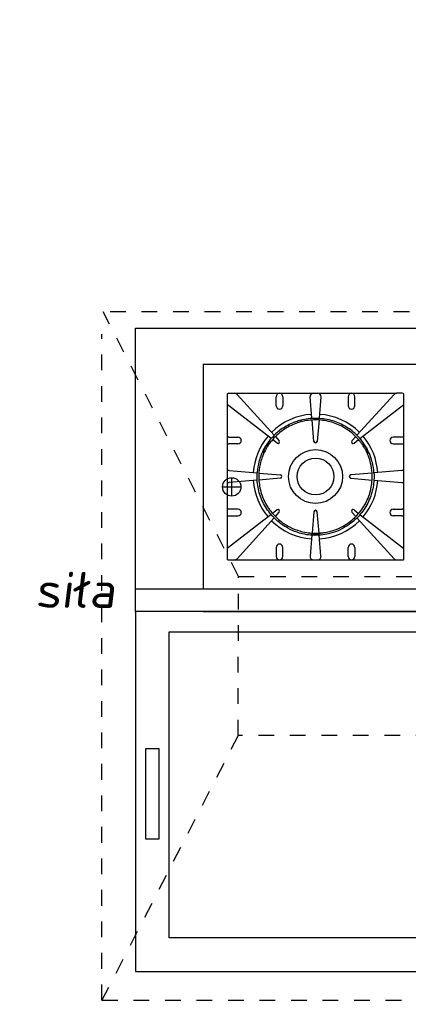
# Model space of a CAD drawing. Header units: millimetres. Extents: x -486876 to 553054, y -140324 to 834178.
# Tile 21 of 155: x -166076 to -165213, y 73687 to 75875. Entities that reach past the tile are written whole.
import ezdxf
from ezdxf.enums import TextEntityAlignment as Align

# ---------------------------------------------------------------- set-up
doc = ezdxf.new("R2010")
doc.units = ezdxf.units.MM
doc.linetypes.add('DASH2', pattern=[0.75, 0.5, -0.25])
doc.linetypes.add('XREF$0$0.5_0.5', pattern=[1, 0.5, -0.5])
doc.layers.add('_XREF', color=252, linetype='DASH2', lineweight=13)
for name, color, linetype in [('XREF$0$DRZWI', 8, 'Continuous'), ('XREF$0$MEBLE', 8, 'Continuous'), ('XREF$0$MEBLE_ŁAZIENKOWE_I_KUCHENNE', 8, 'Continuous'), ('XREF$0$WYMIARY', 9, 'Continuous'), ('XREF$0$WYPEŁNIENIA', 8, 'Continuous')]:
    doc.layers.add(name, color=color, linetype=linetype)
doc.styles.add('XREF$0$APLUS', font='arial.ttf', dxfattribs={"width": 0.6})
doc.styles.add('XREF$0$ROMANS', font='romans.shx')

# ---------------------------------------------------------------- blocks, each defined once
blk = doc.blocks.new('XREF')
at = {"layer": 'XREF$0$WYPEŁNIENIA'}
h = blk.add_hatch(dxfattribs=at)
h.set_pattern_fill('ANSI31', color=256, scale=3)
h.set_pattern_definition([(45, (-52999.899, 13162.694), (-6.7351921, 6.7351921), [])])
h.paths.add_polyline_path([(2833.43, 10024.04), (2806.56, 10024.04), (2806.56, 10062.95), (2756.56, 10062.95), (2756.56, 10102.95), (2726.65, 10102.95), (2725.88, 10101.79), (2725.88, 10033.49), (2680.31, 10033.49), (2680.31, 10102.95), (2641.56, 10102.95), (2641.56, 10024.04), (2546.56, 10024.04), (2546.56, 9984.04), (2833.43, 9984.04)])
h.paths.add_polyline_path([(3067, 10024.04), (2833.43, 10024.04), (2833.43, 9984.04), (3067, 9984.04), (3067, 9994.04)])
h.paths.add_polyline_path([(2456.56, 10024.04), (2376.56, 10024.04), (2376.56, 10044.04), (2361.56, 10044.04), (2361.56, 10024.04), (2161.56, 10024.04), (2161.56, 10141.99), (2121.56, 10141.99), (2121.56, 9894.37), (1846.56, 9894.37), (1846.56, 9872.67), (1876.56, 9872.67), (2121.56, 9872.67), (2121.56, 9779.12), (2161.56, 9779.12), (2161.56, 9869.37), (2161.56, 9984.04), (2456.56, 9984.04)])
h.paths.add_polyline_path([(2376.56, 10304.91), (2361.56, 10304.91), (2361.56, 10144.04), (2371.64, 10144.04), (2376.56, 10144.04)])
h.paths.add_polyline_path([(2444.58, 10649.37), (2192.94, 10649.37), (2192.94, 10634.37), (2379.58, 10634.37), (2379.58, 10589.37), (2444.58, 10589.37)])
h.paths.add_polyline_path([(2161.56, 10634.37), (2192.94, 10634.37), (2192.94, 10649.37), (2161.56, 10649.37), (2161.56, 10704.67), (2121.56, 10704.67), (2121.56, 10581.7), (2161.56, 10581.7)])
h.paths.add_polyline_path([(2647.02, 10553.68), (2666.09, 10553.68), (2666.09, 10567.18), (2647.02, 10567.18)], flags=16)
h.paths.add_polyline_path([(2530.53, 10311.91), (2530.53, 10304.91), (2666.56, 10304.91), (2666.56, 10392.95), (2646.56, 10392.95), (2646.56, 10322.95), (2530.53, 10322.95)])
edge = h.paths.add_edge_path()
edge.add_line((2430.53, 10304.91), (2430.53, 10311.91))
edge.add_line((2430.53, 10311.91), (2433.03, 10311.91))
edge.add_line((2433.03, 10311.91), (2430.53, 10314.91))
edge.add_arc((2428.76, 10318.93), 4.39, 293.6835, 426.3165)
edge.add_line((2430.53, 10322.95), (2161.56, 10322.95))
edge.add_line((2161.56, 10322.95), (2161.56, 10418.77))
edge.add_line((2161.56, 10418.77), (2121.56, 10418.77))
edge.add_line((2121.56, 10418.77), (2121.56, 10304.91))
edge.add_line((2121.56, 10304.91), (2430.53, 10304.91))
h.paths.add_polyline_path([(2666.56, 10649.37), (2641.65, 10649.37), (2641.65, 10634.37), (2646.56, 10634.37), (2646.56, 10497.95), (2666.56, 10497.95)])
at = {"layer": 'XREF$0$MEBLE'}
for p, q in [((2892.56, 10350.83), (2892.56, 10413.79)), ((2892.56, 10413.79), (3049.56, 10413.79)), ((3049.56, 10355.83), (2892.56, 10355.83))]:
    blk.add_line(p, q, dxfattribs=at)
at = {"layer": 'XREF$0$MEBLE_ŁAZIENKOWE_I_KUCHENNE', "linetype": 'XREF$0$0.5_0.5', "ltscale": 7}
for p, q in [((3065.42, 10417.46), (2885.42, 10417.46)), ((2885.13, 10264.44), (2885.13, 10412.46)), ((2915.37, 10323.28), (2915.46, 10358.62)), ((2915.46, 10358.62), (3035.37, 10358.62)), ((3035.37, 10323.3), (2915.37, 10323.28)), ((2885.13, 10264.44), (3065.42, 10264.44))]:
    blk.add_line(p, q, dxfattribs=at)
at = {"layer": 'XREF$0$MEBLE_ŁAZIENKOWE_I_KUCHENNE'}
for p, q in [((2907.57, 10405.83), (2957.57, 10405.83)), ((2907.57, 10405.83), (2907.57, 10355.83)), ((2912.97, 10399.24), (2912.97, 10396.82)), ((2913.32, 10399.33), (2914.58, 10399.33)), ((2914.58, 10399.33), (2924.57, 10399.33)), ((2915.14, 10399.08), (2923.37, 10390.01)), ((2923.82, 10396.58), (2923.82, 10398.58)), ((2924.57, 10399.33), (2932.11, 10399.33)), ((2925.32, 10398.58), (2925.32, 10396.58)), ((2931.77, 10393.8), (2931.36, 10398.51)), ((2932.11, 10399.33), (2933.04, 10399.33)), ((2933.04, 10399.33), (2940.57, 10399.33)), ((2933.78, 10398.51), (2933.37, 10393.8)), ((2939.82, 10398.58), (2939.82, 10396.58)), ((2940.57, 10399.33), (2950.56, 10399.33)), ((2941.32, 10396.58), (2941.32, 10398.58)), ((2950, 10399.08), (2941.77, 10390.01)), ((2951.82, 10399.33), (2950.56, 10399.33)), ((2952.17, 10396.82), (2952.17, 10399.24)), ((2922.7, 10389.28), (2912.97, 10396.82)), ((2912.97, 10396.82), (2912.97, 10389.49)), ((2942.44, 10389.28), (2952.17, 10396.82)), ((2952.17, 10389.49), (2952.17, 10396.82)), ((2929.29, 10393.41), (2929.39, 10393.02)), ((2929.39, 10393.02), (2929.29, 10393.41)), ((2932.22, 10388.65), (2931.81, 10393.4)), ((2933.34, 10393.4), (2932.92, 10388.65)), ((2912.97, 10389.49), (2912.97, 10388.16)), ((2913.32, 10389.58), (2915.32, 10389.58)), ((2924.02, 10388.26), (2923.01, 10389.04)), ((2923.64, 10389.71), (2924.5, 10388.77)), ((2941.5, 10389.71), (2940.64, 10388.77)), ((2941.12, 10388.26), (2942.13, 10389.04)), ((2951.82, 10389.58), (2949.82, 10389.58)), ((2952.17, 10388.16), (2952.17, 10389.49)), ((2912.97, 10388.16), (2912.97, 10382.09)), ((2915.32, 10388.08), (2913.32, 10388.08)), ((2949.82, 10388.08), (2951.82, 10388.08)), ((2952.17, 10382.09), (2952.17, 10388.16)), ((2912.97, 10382.09), (2912.97, 10379.57)), ((2913.39, 10382.17), (2919.6, 10381.63)), ((2951.76, 10382.17), (2945.55, 10381.63)), ((2952.17, 10379.57), (2952.17, 10382.09)), ((2919.6, 10380.03), (2913.39, 10379.48)), ((2913.96, 10376.49), (2913.96, 10380.56)), ((2919.99, 10381.59), (2924.75, 10381.18)), ((2924.75, 10380.48), (2919.99, 10380.06)), ((2945.15, 10381.59), (2940.39, 10381.18)), ((2940.39, 10380.48), (2945.15, 10380.06)), ((2945.55, 10380.03), (2951.76, 10379.48)), ((2911.92, 10378.53), (2915.99, 10378.53)), ((2912.97, 10379.57), (2912.97, 10373.49)), ((2952.17, 10373.49), (2952.17, 10379.57)), ((2912.97, 10373.49), (2912.97, 10372.16)), ((2915.32, 10373.58), (2913.32, 10373.58)), ((2924.02, 10373.4), (2923.01, 10372.61)), ((2941.12, 10373.4), (2942.13, 10372.61)), ((2949.82, 10373.58), (2951.82, 10373.58)), ((2952.17, 10372.16), (2952.17, 10373.49)), ((2922.7, 10372.37), (2912.97, 10364.83)), ((2912.97, 10372.16), (2912.97, 10364.83)), ((2913.32, 10372.08), (2915.32, 10372.08)), ((2915.14, 10362.57), (2923.37, 10371.64)), ((2923.64, 10371.94), (2924.5, 10372.88)), ((2932.22, 10373.01), (2931.81, 10368.25)), ((2933.34, 10368.25), (2932.92, 10373.01)), ((2941.5, 10371.94), (2940.64, 10372.88)), ((2950, 10362.57), (2941.77, 10371.64)), ((2942.44, 10372.37), (2952.17, 10364.83)), ((2951.82, 10372.08), (2949.82, 10372.08)), ((2952.17, 10364.83), (2952.17, 10372.16)), ((2931.77, 10367.85), (2931.36, 10363.14)), ((2933.78, 10363.14), (2933.37, 10367.85)), ((2912.97, 10364.83), (2912.97, 10362.41)), ((2923.82, 10365.08), (2923.82, 10363.08)), ((2925.32, 10363.08), (2925.32, 10365.08)), ((2939.82, 10363.08), (2939.82, 10365.08)), ((2941.32, 10365.08), (2941.32, 10363.08)), ((2952.17, 10362.41), (2952.17, 10364.83)), ((2913.32, 10362.33), (2914.58, 10362.33)), ((2914.58, 10362.33), (2924.57, 10362.33)), ((2924.57, 10362.33), (2932.11, 10362.33)), ((2932.11, 10362.33), (2933.04, 10362.33)), ((2933.04, 10362.33), (2940.57, 10362.33)), ((2940.57, 10362.33), (2950.56, 10362.33)), ((2950.56, 10362.33), (2951.82, 10362.33)), ((2907.57, 10350.83), (2957.57, 10350.83)), ((2965.56, 10350.83), (2915.56, 10350.83))]:
    blk.add_line(p, q, dxfattribs=at)
at = {"layer": 'XREF$0$MEBLE_ŁAZIENKOWE_I_KUCHENNE', "linetype": 'XREF$0$0.5_0.5', "ltscale": 7}
for points in [[(2915.46, 10358.62), (2885.42, 10417.46)], [(2915.37, 10323.28), (2885.13, 10264.44)]]:
    blk.add_lwpolyline(points, dxfattribs=at)
at = {"layer": 'XREF$0$MEBLE_ŁAZIENKOWE_I_KUCHENNE'}
for points in [[(2965.56, 10270.83), (2965.56, 10350.83), (2892.56, 10350.83), (2892.56, 10270.83), (2965.56, 10270.83)], [(2958.06, 10346.33), (2958.06, 10278.33), (2900.06, 10278.33), (2900.06, 10346.33), (2958.06, 10346.33)], [(2894.83, 10320.33), (2894.83, 10300.33), (2897.83, 10300.33), (2897.83, 10310.33), (2897.83, 10320.33), (2894.83, 10320.33), (2894.83, 10300.33)]]:
    blk.add_lwpolyline(points, dxfattribs=at)
for centre, radius in [((2932.57, 10380.83), 6), ((2932.57, 10380.83), 4.1), ((2913.96, 10378.53), 2.04)]:
    blk.add_circle(centre, radius, dxfattribs=at)
for centre, radius, start, end in [((2913.32, 10398.58), 0.75, 90, 117.8181), ((2914.58, 10398.58), 0.75, 42.2312, 90), ((2924.57, 10398.58), 0.75, 0, 180), ((2932.11, 10398.58), 0.75, 90, 185), ((2933.04, 10398.58), 0.75, 355, 90), ((2940.57, 10398.58), 0.75, 0, 180), ((2950.56, 10398.58), 0.75, 90, 137.7688), ((2951.82, 10398.58), 0.75, 62.1819, 90), ((2924.57, 10396.58), 0.75, 180, 0), ((2940.57, 10396.58), 0.75, 180, 0), ((2932.57, 10380.83), 13.85, 93.6174, 134.8765), ((2932.57, 10380.83), 13.85, 45.1235, 86.3826), ((2913.32, 10388.83), 0.75, 90, 117.8181), ((2915.32, 10388.83), 0.75, 270, 90), ((2932.57, 10380.83), 13.85, 139.5859, 176.3826), ((2924.24, 10388.53), 0.35, 232.2312, 42.2312), ((2932.57, 10388.68), 0.35, 185, 355), ((2940.9, 10388.53), 0.35, 137.7688, 307.7688), ((2932.57, 10380.83), 13.85, 3.6174, 40.4141), ((2949.82, 10388.83), 0.75, 90, 270), ((2951.82, 10388.83), 0.75, 62.1819, 90), ((2913.32, 10388.83), 0.75, 242.1819, 270), ((2932.57, 10380.83), 12.6, 150.1232, 155.6068), ((2932.57, 10380.83), 12.6, 149.1232, 150.1232), ((2932.57, 10380.83), 12.6, 143.6395, 149.1232), ((2932.57, 10380.83), 12.6, 30.1232, 35.6068), ((2932.57, 10380.83), 12.6, 29.1232, 30.1232), ((2932.57, 10380.83), 12.6, 23.6395, 29.1232), ((2951.82, 10388.83), 0.75, 270, 297.8181), ((2913.32, 10381.42), 0.75, 85, 117.8181), ((2951.82, 10381.42), 0.75, 62.1819, 95), ((2932.57, 10380.83), 13.85, 183.6174, 220.4141), ((2924.72, 10380.83), 0.35, 275, 85), ((2940.42, 10380.83), 0.35, 95, 265), ((2932.57, 10380.83), 13.85, 319.5859, 356.3826), ((2913.32, 10380.23), 0.75, 242.1819, 275), ((2951.82, 10380.23), 0.75, 265, 297.8181), ((2913.32, 10372.83), 0.75, 90, 117.8181), ((2915.32, 10372.83), 0.75, 270, 90), ((2924.24, 10373.12), 0.35, 317.7688, 127.7688), ((2932.57, 10372.98), 0.35, 5, 175), ((2940.9, 10373.12), 0.35, 52.2312, 222.2312), ((2949.82, 10372.83), 0.75, 90, 270), ((2951.82, 10372.83), 0.75, 62.1819, 90), ((2913.32, 10372.83), 0.75, 242.1819, 270), ((2932.57, 10380.83), 13.85, 225.1235, 266.3826), ((2932.57, 10380.83), 13.85, 273.6174, 314.8765), ((2951.82, 10372.83), 0.75, 270, 297.8181), ((2932.57, 10380.83), 12.6, 263.6395, 269.1232), ((2932.57, 10380.83), 12.6, 269.1232, 270.1232), ((2932.57, 10380.83), 12.6, 270.1232, 275.6068), ((2924.57, 10365.08), 0.75, 0, 180), ((2940.57, 10365.08), 0.75, 0, 180), ((2913.32, 10363.08), 0.75, 242.1819, 270), ((2914.58, 10363.08), 0.75, 270, 317.7688), ((2924.57, 10363.08), 0.75, 180, 0), ((2932.11, 10363.08), 0.75, 175, 270), ((2933.04, 10363.08), 0.75, 270, 5), ((2940.57, 10363.08), 0.75, 180, 0), ((2950.56, 10363.08), 0.75, 222.2312, 270), ((2951.82, 10363.08), 0.75, 270, 297.8181)]:
    blk.add_arc(centre, radius, start, end, dxfattribs=at)
for points in [[(2925.44, 10391.69), (2926.23, 10392.21), (2927.17, 10392.7), (2928.21, 10393.07)], [(2929.39, 10393.02), (2928.31, 10392.74), (2927.31, 10392.32), (2926.45, 10391.84)], [(2928.21, 10393.07), (2928.56, 10393.2), (2928.92, 10393.31), (2929.29, 10393.41)], [(2929.29, 10393.41), (2930.35, 10393.68), (2931.49, 10393.83), (2932.62, 10393.83)], [(2930.49, 10393.25), (2930.12, 10393.19), (2929.75, 10393.11), (2929.39, 10393.02)], [(2933.79, 10393.37), (2932.69, 10393.47), (2931.57, 10393.43), (2930.49, 10393.25)], [(2932.62, 10393.83), (2933.76, 10393.82), (2934.9, 10393.66), (2935.96, 10393.38)], [(2936.95, 10392.64), (2935.97, 10393), (2934.9, 10393.26), (2933.79, 10393.37)], [(2935.96, 10393.38), (2937.06, 10393.08), (2938.08, 10392.65), (2938.96, 10392.15)], [(2925.44, 10391.69), (2924.69, 10391.21), (2924.08, 10390.69), (2923.58, 10390.22)], [(2925.66, 10391.36), (2924.94, 10390.89), (2924.34, 10390.39), (2923.86, 10389.93)], [(2926.45, 10391.84), (2926.17, 10391.69), (2925.91, 10391.52), (2925.66, 10391.36)], [(2939.62, 10391.27), (2938.86, 10391.78), (2937.96, 10392.27), (2936.95, 10392.64)], [(2938.96, 10392.15), (2939.27, 10391.97), (2939.57, 10391.79), (2939.85, 10391.6)], [(2941.4, 10389.81), (2940.93, 10390.28), (2940.34, 10390.79), (2939.62, 10391.27)], [(2941.68, 10390.1), (2941.2, 10390.58), (2940.58, 10391.1), (2939.85, 10391.6)], [(2922.45, 10388.98), (2922.09, 10388.54), (2921.73, 10388.03), (2921.41, 10387.5)], [(2922.75, 10388.72), (2922.64, 10388.59), (2922.53, 10388.44), (2922.42, 10388.3)], [(2923.58, 10390.22), (2923.26, 10389.91), (2922.86, 10389.49), (2922.45, 10388.98)], [(2923.86, 10389.93), (2923.54, 10389.63), (2923.15, 10389.22), (2922.75, 10388.72)], [(2942.33, 10388.8), (2941.99, 10389.21), (2941.67, 10389.55), (2941.4, 10389.81)], [(2942.64, 10389.05), (2942.29, 10389.47), (2941.96, 10389.83), (2941.68, 10390.1)], [(2942.81, 10388.16), (2942.65, 10388.39), (2942.49, 10388.6), (2942.33, 10388.8)], [(2943.81, 10387.35), (2943.45, 10387.97), (2943.04, 10388.56), (2942.64, 10389.05)], [(2921.3, 10387.3), (2920.94, 10386.68), (2920.64, 10386.03), (2920.42, 10385.44)], [(2921.3, 10387.3), (2921.34, 10387.37), (2921.37, 10387.43), (2921.41, 10387.5)], [(2943.81, 10387.35), (2943.85, 10387.29), (2943.89, 10387.22), (2943.93, 10387.15)], [(2944.7, 10385.52), (2944.49, 10386.04), (2944.23, 10386.61), (2943.93, 10387.15)], [(2919.99, 10384.08), (2919.81, 10383.42), (2919.67, 10382.63), (2919.6, 10381.74)], [(2920.42, 10385.44), (2920.22, 10384.92), (2920.08, 10384.46), (2919.99, 10384.08)], [(2920.79, 10385.29), (2920.6, 10384.79), (2920.47, 10384.34), (2920.37, 10383.98)], [(2921.1, 10386.03), (2920.98, 10385.78), (2920.88, 10385.53), (2920.79, 10385.29)], [(2944.32, 10385.38), (2944.26, 10385.54), (2944.19, 10385.71), (2944.11, 10385.88)], [(2944.81, 10383.82), (2944.71, 10384.24), (2944.55, 10384.79), (2944.32, 10385.38)], [(2945.2, 10383.92), (2945.09, 10384.35), (2944.93, 10384.91), (2944.7, 10385.52)], [(2920.37, 10383.98), (2920.21, 10383.34), (2920.06, 10382.57), (2920, 10381.71)], [(2945.15, 10381.55), (2945.1, 10382.41), (2944.97, 10383.18), (2944.81, 10383.82)], [(2945.55, 10381.57), (2945.5, 10382.46), (2945.36, 10383.25), (2945.2, 10383.92)], [(2919.62, 10379.66), (2919.56, 10380.39), (2919.56, 10381.09), (2919.6, 10381.74)], [(2920, 10381.71), (2919.94, 10380.79), (2919.97, 10379.75), (2920.15, 10378.68)], [(2945.11, 10379.62), (2945.18, 10380.3), (2945.18, 10380.94), (2945.15, 10381.55)], [(2945.55, 10381.57), (2945.6, 10380.62), (2945.56, 10379.56), (2945.35, 10378.47)], [(2920.35, 10376.39), (2919.95, 10377.49), (2919.72, 10378.6), (2919.62, 10379.66)], [(2920.15, 10378.68), (2920.33, 10377.65), (2920.65, 10376.59), (2921.11, 10375.58)], [(2945.35, 10378.47), (2945.16, 10377.42), (2944.82, 10376.34), (2944.34, 10375.31)], [(2944.38, 10376.44), (2944.78, 10377.51), (2945.01, 10378.59), (2945.11, 10379.62)], [(2921.91, 10373.39), (2921.26, 10374.32), (2920.73, 10375.34), (2920.35, 10376.39)], [(2921.11, 10375.58), (2921.57, 10374.58), (2922.17, 10373.63), (2922.87, 10372.79)], [(2944.34, 10375.31), (2943.86, 10374.29), (2943.24, 10373.31), (2942.52, 10372.46)], [(2942.84, 10373.53), (2943.48, 10374.43), (2944, 10375.42), (2944.38, 10376.44)], [(2924.14, 10370.93), (2923.32, 10371.63), (2922.56, 10372.46), (2921.91, 10373.39)], [(2940.64, 10371.15), (2941.44, 10371.82), (2942.2, 10372.62), (2942.84, 10373.53)], [(2922.87, 10372.79), (2923.59, 10371.91), (2924.42, 10371.17), (2925.26, 10370.57)], [(2926.73, 10369.21), (2925.88, 10369.64), (2924.98, 10370.21), (2924.14, 10370.93)], [(2938.09, 10369.5), (2938.92, 10369.9), (2939.8, 10370.45), (2940.64, 10371.15)], [(2942.52, 10372.46), (2941.77, 10371.57), (2940.92, 10370.81), (2940.06, 10370.2)], [(2925.26, 10370.57), (2925.81, 10370.17), (2926.37, 10369.84), (2926.91, 10369.57)], [(2926.73, 10369.21), (2927.52, 10368.81), (2928.28, 10368.54), (2928.93, 10368.35)], [(2926.91, 10369.57), (2927.68, 10369.18), (2928.41, 10368.92), (2929.05, 10368.73)], [(2929.05, 10368.73), (2929.46, 10368.61), (2930.01, 10368.47), (2930.64, 10368.38)], [(2935.94, 10368.68), (2936.58, 10368.86), (2937.31, 10369.12), (2938.09, 10369.5)], [(2936.04, 10368.3), (2936.7, 10368.48), (2937.46, 10368.75), (2938.26, 10369.14)], [(2940.06, 10370.2), (2939.46, 10369.78), (2938.85, 10369.42), (2938.26, 10369.14)], [(2928.93, 10368.35), (2929.36, 10368.22), (2929.93, 10368.08), (2930.57, 10367.98)], [(2930.57, 10367.98), (2931.13, 10367.89), (2931.75, 10367.84), (2932.37, 10367.83)], [(2930.64, 10368.38), (2930.81, 10368.35), (2930.99, 10368.32), (2931.17, 10368.3)], [(2932.6, 10367.83), (2932.52, 10367.83), (2932.45, 10367.83), (2932.37, 10367.83)], [(2932.6, 10367.83), (2933.32, 10367.83), (2934.03, 10367.89), (2934.65, 10367.99)], [(2933.8, 10368.29), (2934.08, 10368.31), (2934.35, 10368.35), (2934.6, 10368.39)], [(2934.6, 10368.39), (2935.12, 10368.48), (2935.58, 10368.58), (2935.94, 10368.68)], [(2934.65, 10367.99), (2935.2, 10368.08), (2935.67, 10368.2), (2936.04, 10368.3)]]:
    blk.add_open_spline(points, degree=3, dxfattribs=at)
for points, knots in [([(2921.1, 10386.03), (2921.09, 10386.2), (2921.11, 10386.37), (2921.16, 10386.68), (2921.2, 10386.81), (2921.28, 10387.02), (2921.31, 10387.09), (2921.36, 10387.2), (2921.38, 10387.23), (2921.41, 10387.29), (2921.42, 10387.31), (2921.43, 10387.34), (2921.44, 10387.34), (2921.44, 10387.35)], [-2.808186, -2.808186, -2.808186, -2.808186, -2.281073, -2.281073, -1.858868, -1.858868, -1.616259, -1.616259, -1.497539, -1.497539, -1.427843, -1.427843, -1.404969, -1.404969, -1.404969, -1.404969]), ([(2921.44, 10387.35), (2921.45, 10387.36), (2921.45, 10387.37), (2921.47, 10387.4), (2921.49, 10387.43), (2921.53, 10387.49), (2921.56, 10387.53), (2921.74, 10387.78), (2921.92, 10387.96), (2922.22, 10388.18), (2922.32, 10388.24), (2922.42, 10388.3)], [-1.404969, -1.404969, -1.404969, -1.404969, -1.366562, -1.366562, -1.290458, -1.290458, -1.142076, -1.142076, -0.365233, -0.365233, 0, 0, 0, 0]), ([(2942.81, 10388.16), (2942.96, 10388.08), (2943.1, 10387.98), (2943.34, 10387.78), (2943.44, 10387.68), (2943.58, 10387.51), (2943.63, 10387.45), (2943.7, 10387.35), (2943.72, 10387.32), (2943.75, 10387.26), (2943.76, 10387.24), (2943.78, 10387.22), (2943.78, 10387.21), (2943.78, 10387.2)], [-2.808186, -2.808186, -2.808186, -2.808186, -2.281073, -2.281073, -1.858868, -1.858868, -1.616259, -1.616259, -1.497539, -1.497539, -1.427843, -1.427843, -1.404969, -1.404969, -1.404969, -1.404969]), ([(2943.78, 10387.2), (2943.79, 10387.19), (2943.8, 10387.18), (2943.82, 10387.15), (2943.83, 10387.12), (2943.86, 10387.06), (2943.88, 10387.01), (2944.01, 10386.73), (2944.07, 10386.48), (2944.11, 10386.11), (2944.12, 10386), (2944.11, 10385.88)], [-1.404969, -1.404969, -1.404969, -1.404969, -1.366562, -1.366562, -1.290458, -1.290458, -1.142076, -1.142076, -0.365233, -0.365233, 0, 0, 0, 0]), ([(2932.49, 10367.93), (2932.47, 10367.93), (2932.46, 10367.93), (2932.42, 10367.93), (2932.4, 10367.93), (2932.32, 10367.93), (2932.27, 10367.94), (2931.97, 10367.97), (2931.72, 10368.04), (2931.38, 10368.19), (2931.27, 10368.24), (2931.17, 10368.3)], [-1.404969, -1.404969, -1.404969, -1.404969, -1.366562, -1.366562, -1.290458, -1.290458, -1.142076, -1.142076, -0.365233, -0.365233, 0, 0, 0, 0]), ([(2933.8, 10368.29), (2933.66, 10368.2), (2933.5, 10368.13), (2933.21, 10368.02), (2933.07, 10367.99), (2932.86, 10367.95), (2932.78, 10367.94), (2932.66, 10367.93), (2932.62, 10367.93), (2932.56, 10367.93), (2932.53, 10367.93), (2932.5, 10367.93), (2932.49, 10367.93), (2932.49, 10367.93)], [-2.808186, -2.808186, -2.808186, -2.808186, -2.281073, -2.281073, -1.858868, -1.858868, -1.616259, -1.616259, -1.497539, -1.497539, -1.427843, -1.427843, -1.404969, -1.404969, -1.404969, -1.404969])]:
    blk.add_open_spline(points, degree=3, knots=knots, dxfattribs=at)
at = {"style": 'XREF$0$APLUS'}
blk.add_attdef('165', text='', height=12.94, rotation=90, dxfattribs=at).set_placement((5850.28, 4086.91), align=Align.TOP_CENTER)
blk.add_attdef('70', text='', height=12.94, rotation=90, dxfattribs=at).set_placement((5846.74, 4087.03), align=Align.BOTTOM_CENTER)
at = {"layer": 'XREF$0$DRZWI', "style": 'XREF$0$APLUS'}
for tag, height, p in [('90', 10.59, (3968.05, 17970.78)), ('90', 10.59, (4273.69, 17907.63)), ('90', 10.59, (4647.11, 17907.63)), ('90', 10.59, (4995.74, 17907.63)), ('90', 10.59, (5345.01, 17907.63)), ('90', 8.24, (3625.86, 17450.53)), ('90', 8.24, (4282.58, 17436.64)), ('90', 8.24, (4577.82, 17436.64)), ('90', 8.24, (5003.12, 17436.64)), ('90', 8.24, (5300.95, 17436.64)), ('90', 8.24, (5625.63, 17350.96)), ('110', 12.94, (3772.73, 10725.01)), ('100', 12.94, (3763.85, 10003.38)), ('90', 10.59, (3383.41, 9921.97)), ('83', 10.59, (4118.73, 4184.03))]:
    blk.add_attdef(tag, text='', height=height, dxfattribs=at).set_placement(p, align=Align.BOTTOM_CENTER)
for tag, height, p in [('200', 10.59, (3967.95, 17967.89)), ('200', 10.59, (4273.59, 17904.74)), ('200', 10.59, (4647.01, 17904.74)), ('200', 10.59, (4995.64, 17904.74)), ('200', 10.59, (5344.91, 17904.74)), ('200', 8.24, (3625.86, 17448.28)), ('200', 8.24, (4282.58, 17434.39)), ('200', 8.24, (4577.82, 17434.39)), ('200', 8.24, (5003.12, 17434.39)), ('200', 8.24, (5300.95, 17434.39)), ('200', 8.24, (5625.63, 17348.71)), ('210', 12.94, (3772.6, 10721.48)), ('200', 12.94, (3763.85, 9999.84)), ('200', 10.59, (3383.31, 9919.08)), ('178', 10.59, (4118.62, 4181.14))]:
    blk.add_attdef(tag, text='', height=height, dxfattribs=at).set_placement(p, align=Align.TOP_CENTER)
for tag, height, p in [('205', 10.59, (4204.92, 17787.31)), ('210', 10.59, (5722.65, 17787.31)), ('210', 12.94, (4044.07, 17776.19)), ('210', 12.94, (4602.86, 17776.83)), ('210', 12.94, (4951.5, 17776.83)), ('210', 12.94, (5300.98, 17776.83)), ('210', 12.94, (3579.16, 17557.04)), ('210', 12.94, (3935.88, 17557.04)), ('210', 12.94, (4219.13, 17557.04)), ('210', 12.94, (4633.7, 17557.04)), ('210', 12.94, (4958.43, 17557.04)), ('210', 12.94, (5356.84, 17557.04)), ('210', 12.94, (5615.9, 17557.04)), ('200', 11.76, (4716.1, 10187.15)), ('200', 11.76, (4936.97, 10128.95)), ('200', 11.76, (5363.02, 10117.1)), ('210', 13.53, (3475.75, 9987.9)), ('170', 11.76, (4209.38, 4035.73))]:
    blk.add_attdef(tag, text='', height=height, rotation=90, dxfattribs=at).set_placement(p, align=Align.TOP_CENTER)
for tag, height, p in [('100', 10.59, (5719.75, 17787.41)), ('96', 10.59, (4202.03, 17787.41)), ('100', 12.94, (4040.53, 17776.32)), ('100', 12.94, (4599.33, 17776.96)), ('100', 12.94, (4947.96, 17776.96)), ('100', 12.94, (5297.45, 17776.96)), ('100', 12.94, (3575.63, 17557.16)), ('100', 12.94, (3932.34, 17557.16)), ('100', 12.94, (4215.59, 17557.16)), ('100', 12.94, (4630.17, 17557.16)), ('100', 12.94, (4954.89, 17557.16)), ('100', 12.94, (5353.3, 17557.16)), ('100', 12.94, (5612.36, 17557.16)), ('90', 11.76, (4712.89, 10187.26)), ('90', 11.76, (4933.75, 10129.07)), ('90', 11.76, (5359.81, 10117.21)), ('120', 13.53, (3472.06, 9987.9)), ('90', 11.76, (4206.17, 4035.84))]:
    blk.add_attdef(tag, text='', height=height, rotation=90, dxfattribs=at).set_placement(p, align=Align.BOTTOM_CENTER)
at = {"layer": 'XREF$0$WYMIARY', "insert": (2870.29, 10359.64), "char_height": 8, "width": 174.6276, "attachment_point": 1, "style": 'XREF$0$ROMANS'}
blk.add_mtext('{\\Q7;siła}', dxfattribs=at)

msp = doc.modelspace()

# ---------------------------------------------------------------- block references
at = {"layer": '_XREF', "xscale": 10, "yscale": 10, "zscale": 10}
msp.add_blockref('XREF', (-194744.7507, -28948.20066), dxfattribs=at)

doc.saveas('drawing.dxf')
